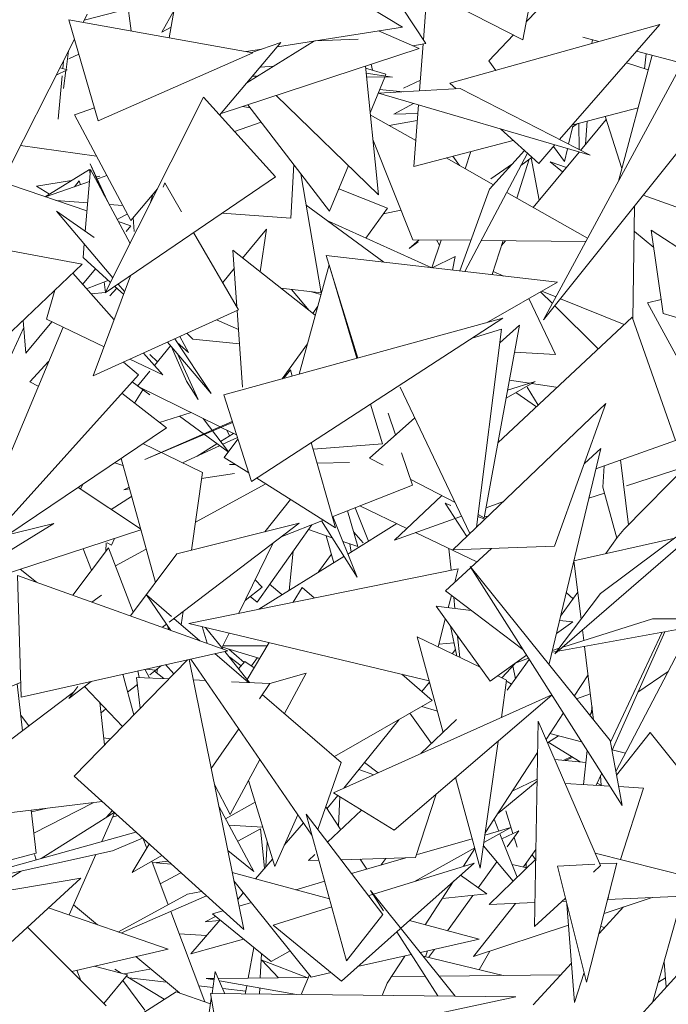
# Model space of a CAD drawing. Header units: metres. Extents: x -14.5 to 19.7, y -19.1 to 4.
# Tile 185 of 218: x 18.382 to 18.485, y 2.779 to 2.935. Entities that reach past the tile are written whole.
import ezdxf

# ---------------------------------------------------------------- set-up
doc = ezdxf.new("R2010")
doc.units = ezdxf.units.M
doc.layers.add('G-IMPT', color=7, linetype='Continuous', lineweight=5)
doc.layers.add('L-PLNT', color=7, linetype='Continuous', lineweight=5, true_color=0x005900)

# ---------------------------------------------------------------- blocks, each defined once
blk = doc.blocks.new('ÁRVORES ORNAMENTAIS - Pequeno e Médio Porte - Ipê-roxo-2976198-A')
at = {"layer": 'G-IMPT', "color": 253, "true_color": 0xaaaaaa}
for p, q in [((7.98716, 2.93152), (7.99291, 2.96186)), ((7.93495, 2.95364), (7.93107, 2.93183)), ((7.93495, 2.95364), (7.96806, 2.93354)), ((7.9877, 2.93437), (8.00236, 2.94956)), ((7.92375, 2.9425), (7.92502, 2.93291)), ((7.97189, 2.93808), (7.97138, 2.93149)), ((7.97326, 2.93863), (7.98716, 2.93152)), ((7.96805, 2.93654), (7.97176, 2.93093)), ((7.91808, 2.93559), (7.91741, 2.93428)), ((7.91759, 2.93462), (7.92455, 2.93644)), ((7.93184, 2.9362), (7.92989, 2.93272)), ((7.91515, 2.93468), (7.91982, 2.91868)), ((7.91515, 2.93468), (7.94433, 2.92945)), ((7.93137, 2.93354), (7.92989, 2.93272)), ((7.94822, 2.93042), (7.96806, 2.93354)), ((7.97558, 2.92462), (8.00887, 2.93395)), ((7.99296, 2.91569), (8.00887, 2.93395)), ((7.96428, 2.93294), (7.97071, 2.93011)), ((7.98175, 2.9282), (7.98568, 2.93228)), ((7.99923, 2.93125), (7.99665, 2.93192)), ((7.91605, 2.9316), (7.90374, 2.9074)), ((7.93907, 2.91957), (7.9488, 2.9311)), ((7.95414, 2.93135), (7.94337, 2.92467)), ((7.94418, 2.92948), (7.9488, 2.9311)), ((7.96104, 2.9316), (7.95423, 2.93136)), ((7.97176, 2.93093), (7.96972, 2.93055)), ((7.97133, 2.93085), (7.97077, 2.92342)), ((7.99808, 2.93093), (7.99822, 2.93151)), ((7.91471, 2.92679), (7.91512, 2.92977)), ((7.91514, 2.9285), (7.91673, 2.92924)), ((7.91982, 2.91868), (7.94433, 2.92945)), ((7.97071, 2.93011), (7.93929, 2.91983)), ((7.94327, 2.92964), (7.94575, 2.93003)), ((8.0133, 2.92943), (7.99045, 2.88712)), ((8.00765, 2.92906), (8.00233, 2.90912)), ((8.01243, 2.92782), (8.00517, 2.92971)), ((8.00673, 2.9293), (8.00646, 2.92691)), ((7.91429, 2.92815), (7.91418, 2.92695)), ((7.94766, 2.92733), (7.94549, 2.92718)), ((7.96218, 2.92732), (7.96425, 2.90691)), ((7.96329, 2.9267), (7.96312, 2.92763)), ((7.9829, 2.92667), (7.98175, 2.9282)), ((8.00359, 2.92786), (8.00703, 2.92673)), ((7.91314, 2.92588), (7.91488, 2.92674)), ((7.91408, 2.92581), (7.91344, 2.91892)), ((7.91375, 2.92708), (7.91488, 2.92674)), ((7.91431, 2.9238), (7.91469, 2.92665)), ((7.94491, 2.92575), (7.94428, 2.92575)), ((7.96544, 2.92606), (7.96221, 2.92702)), ((7.96651, 2.92559), (7.96229, 2.92624)), ((7.96651, 2.92559), (7.96235, 2.92562)), ((7.96293, 2.91995), (7.96525, 2.9256)), ((7.96533, 2.92581), (7.96544, 2.92606)), ((8.02152, 2.92599), (7.99045, 2.88712)), ((7.96824, 2.92384), (7.9709, 2.9251)), ((7.97656, 2.92373), (7.97558, 2.92462)), ((7.94804, 2.92269), (7.96425, 2.90691)), ((7.97722, 2.92377), (7.96424, 2.92307)), ((7.96424, 2.92307), (7.99782, 2.9132)), ((7.96817, 2.92328), (7.96444, 2.92364)), ((7.97722, 2.92377), (7.99782, 2.9132)), ((7.9365, 2.9224), (7.92093, 2.89138)), ((7.94791, 2.90981), (7.9365, 2.9224)), ((7.94394, 2.92071), (7.94269, 2.92094)), ((7.95651, 2.90434), (7.94355, 2.92122)), ((7.96982, 2.92143), (7.96672, 2.9197)), ((7.9706, 2.92121), (7.96985, 2.91143)), ((7.91605, 2.9196), (7.91923, 2.92071)), ((7.925, 2.90288), (7.91605, 2.9196)), ((7.96296, 2.91961), (7.97017, 2.91552)), ((7.97049, 2.91983), (7.96672, 2.9197)), ((7.99512, 2.91805), (8.00543, 2.92075)), ((8.00022, 2.91938), (8.00286, 2.91109)), ((7.94567, 2.91846), (7.94141, 2.91698)), ((7.96597, 2.9179), (7.97041, 2.9187)), ((7.99441, 2.91495), (7.99507, 2.91783)), ((7.99503, 2.91764), (7.99583, 2.91823)), ((7.99611, 2.91408), (7.99603, 2.91829)), ((7.99631, 2.91398), (8.00038, 2.91887)), ((7.99712, 2.91495), (7.99734, 2.91863)), ((7.98967, 2.91192), (7.98361, 2.91738)), ((7.91955, 2.91307), (7.90747, 2.91473)), ((7.96971, 2.8998), (7.96336, 2.91568)), ((7.96985, 2.91143), (7.98563, 2.91556)), ((7.98967, 2.91192), (7.99223, 2.91485)), ((7.97604, 2.91305), (7.97709, 2.91159)), ((7.97798, 2.89478), (7.98789, 2.91353)), ((7.97801, 2.91107), (7.97892, 2.91381)), ((7.98741, 2.91396), (7.98189, 2.90785)), ((7.9888, 2.90494), (7.99609, 2.91371)), ((7.99379, 2.91223), (7.99201, 2.91459)), ((7.99379, 2.91223), (7.99425, 2.91425)), ((7.92131, 2.90584), (7.91855, 2.91187)), ((7.92078, 2.90682), (7.91855, 2.91187)), ((7.95035, 2.90323), (7.95083, 2.91174)), ((7.95651, 2.90434), (7.95948, 2.91156)), ((7.975, 2.91278), (7.9825, 2.90852)), ((7.98209, 2.90948), (7.98552, 2.91187)), ((7.98621, 2.90642), (7.98818, 2.91256)), ((7.98686, 2.91158), (7.98861, 2.91288)), ((7.98974, 2.90607), (7.9885, 2.9128)), ((7.99406, 2.91127), (7.99151, 2.91218)), ((7.99347, 2.91056), (7.99151, 2.91218)), ((7.91842, 2.91094), (7.9114, 2.90663)), ((7.91776, 2.90112), (7.91858, 2.91093)), ((7.91842, 2.91094), (7.91852, 2.9102)), ((7.92486, 2.89921), (7.91858, 2.91093)), ((7.9212, 2.90998), (7.91942, 2.90937)), ((7.95518, 2.89138), (7.95197, 2.91025)), ((7.91803, 2.90438), (7.90604, 2.90844)), ((7.91003, 2.90832), (7.91555, 2.90918)), ((7.91842, 2.90902), (7.91145, 2.90661)), ((7.91678, 2.90914), (7.91605, 2.9082)), ((7.91678, 2.90914), (7.917, 2.90853)), ((7.91921, 2.90975), (7.92007, 2.90988)), ((7.94791, 2.90981), (7.92093, 2.89138)), ((7.93037, 2.90881), (7.93013, 2.90814)), ((7.93303, 2.90424), (7.93037, 2.90881)), ((7.91003, 2.90832), (7.91209, 2.90705)), ((7.925, 2.90288), (7.92922, 2.90789)), ((7.92845, 2.90697), (7.92812, 2.90569)), ((7.95796, 2.90787), (7.96567, 2.90484)), ((7.97714, 2.89487), (7.98189, 2.90785)), ((7.98461, 2.90732), (7.99743, 2.90005)), ((8.01364, 2.90425), (8.00625, 2.9069)), ((7.91814, 2.90567), (7.91309, 2.90605)), ((7.92373, 2.90524), (7.92154, 2.90541)), ((7.95281, 2.90531), (7.9651, 2.89626)), ((7.91916, 2.90017), (7.91317, 2.90436)), ((7.91317, 2.90436), (7.92213, 2.89377)), ((7.92445, 2.90391), (7.92281, 2.90303)), ((7.95035, 2.90323), (7.93948, 2.90405)), ((7.96228, 2.90006), (7.96567, 2.90484)), ((7.965, 2.9039), (7.96784, 2.90448)), ((8.00489, 2.90519), (8.00461, 2.88718)), ((7.91724, 2.89593), (7.88185, 2.90255)), ((7.925, 2.90201), (7.92299, 2.90269)), ((7.92537, 2.90332), (7.92552, 2.90112)), ((7.95632, 2.90273), (7.97273, 2.89538)), ((7.925, 2.90201), (7.92426, 2.90112)), ((7.94208, 2.8887), (7.93494, 2.90095)), ((7.94272, 2.8969), (7.94648, 2.90147)), ((7.9455, 2.89472), (7.94648, 2.90147)), ((8.00793, 2.89857), (8.00485, 2.90112)), ((8.00753, 2.90133), (8.0094, 2.88813)), ((8.00753, 2.90133), (8.01678, 2.89524)), ((7.91741, 2.89697), (7.91759, 2.89914)), ((7.96911, 2.89841), (7.97073, 2.89979)), ((7.96911, 2.89841), (7.97054, 2.89948)), ((7.96971, 2.8998), (7.97891, 2.89972)), ((7.97273, 2.89538), (7.97421, 2.89976)), ((7.97394, 2.89897), (7.97344, 2.89977)), ((7.98058, 2.8997), (7.99716, 2.89954)), ((7.9823, 2.89428), (7.98403, 2.89967)), ((7.98379, 2.8989), (7.98442, 2.89966)), ((7.95424, 2.88783), (7.94114, 2.89815)), ((7.94179, 2.88919), (7.94114, 2.89815)), ((7.90076, 2.88022), (7.91724, 2.89593)), ((7.92177, 2.89305), (7.91741, 2.89697)), ((7.96099, 2.88106), (7.95596, 2.89732)), ((7.95596, 2.89732), (7.99268, 2.89308)), ((7.97644, 2.89713), (7.97278, 2.89538)), ((7.97598, 2.89501), (7.97644, 2.89713)), ((7.92232, 2.88711), (7.91577, 2.89452)), ((7.91938, 2.8952), (7.91734, 2.89274)), ((7.93955, 2.89304), (7.94135, 2.89523)), ((7.95168, 2.8785), (7.95642, 2.89582)), ((7.96085, 2.88102), (7.95643, 2.89584)), ((7.98245, 2.89475), (7.98416, 2.89406)), ((7.92123, 2.89332), (7.91796, 2.89205)), ((7.92491, 2.8941), (7.91902, 2.87822)), ((7.92076, 2.89314), (7.92098, 2.89145)), ((7.92298, 2.89278), (7.92398, 2.89159)), ((7.98137, 2.88666), (7.99268, 2.89308)), ((7.9116, 2.88722), (7.91294, 2.89183)), ((7.92098, 2.89145), (7.91867, 2.89124)), ((7.92163, 2.89091), (7.92277, 2.89214)), ((7.92383, 2.89119), (7.92246, 2.89242)), ((7.95518, 2.89138), (7.94879, 2.89212)), ((7.95328, 2.88858), (7.95049, 2.89192)), ((7.95364, 2.89156), (7.95513, 2.89111)), ((7.98997, 2.89154), (7.99184, 2.88969)), ((7.99016, 2.89165), (7.99241, 2.89074)), ((7.99236, 2.88164), (7.98811, 2.89049)), ((7.99312, 2.89046), (8.00323, 2.88638)), ((8.00691, 2.88983), (8.00909, 2.89033)), ((8.00691, 2.88983), (8.01817, 2.86906)), ((7.94208, 2.8887), (7.91902, 2.87822)), ((7.94272, 2.87643), (7.94184, 2.88859)), ((7.95384, 2.88814), (7.95463, 2.88926)), ((7.99221, 2.88933), (7.99912, 2.88253)), ((8.0094, 2.88813), (8.02038, 2.8849)), ((7.90789, 2.88702), (7.90834, 2.88184)), ((7.91245, 2.88682), (7.90834, 2.88184)), ((7.9116, 2.88722), (7.92073, 2.88284)), ((7.94206, 2.88557), (7.93856, 2.8871)), ((7.93971, 2.87521), (7.98398, 2.88738)), ((7.94411, 2.86149), (7.98398, 2.88738)), ((8.00448, 2.88755), (7.98321, 2.8676)), ((8.01137, 2.86797), (8.00448, 2.88755)), ((7.89688, 2.86161), (7.90799, 2.8859)), ((7.91424, 2.88596), (7.90035, 2.85277)), ((7.93483, 2.88403), (7.93389, 2.88498)), ((7.97914, 2.88423), (7.98376, 2.88561)), ((7.98376, 2.88561), (7.97982, 2.85424)), ((7.98103, 2.85573), (7.98664, 2.88627)), ((7.9835, 2.88349), (7.98664, 2.88627)), ((7.93078, 2.88357), (7.9377, 2.87541)), ((7.93196, 2.8841), (7.9377, 2.87541)), ((7.93412, 2.88192), (7.93234, 2.88353)), ((7.93412, 2.88192), (7.93276, 2.88447)), ((7.94222, 2.88332), (7.93483, 2.88403)), ((7.93004, 2.87838), (7.92698, 2.88184)), ((7.92873, 2.87987), (7.93128, 2.88298)), ((7.93382, 2.87739), (7.93141, 2.88283)), ((7.953, 2.8833), (7.94898, 2.87776)), ((7.99236, 2.88164), (7.98586, 2.88201)), ((8.00319, 2.85387), (8.03063, 2.88189)), ((7.90897, 2.87728), (7.91195, 2.88049)), ((7.92618, 2.87841), (7.9238, 2.88039)), ((7.92485, 2.88087), (7.93004, 2.87838)), ((7.9292, 2.88044), (7.92801, 2.88159)), ((7.93567, 2.87447), (7.93236, 2.88171)), ((7.92606, 2.87662), (7.92801, 2.87899)), ((7.94925, 2.87784), (7.95029, 2.87921)), ((7.95029, 2.87921), (7.95058, 2.8782)), ((7.92618, 2.87841), (7.90278, 2.85237)), ((7.91031, 2.87657), (7.90897, 2.87728)), ((7.92517, 2.8773), (7.92801, 2.87523)), ((7.93567, 2.87447), (7.93382, 2.87739)), ((7.98451, 2.87467), (7.98909, 2.87735)), ((7.98474, 2.87595), (7.98909, 2.87735)), ((7.98819, 2.87706), (7.98503, 2.87754)), ((7.92689, 2.87604), (7.92557, 2.87391)), ((7.93914, 2.87015), (7.92606, 2.87662)), ((7.96772, 2.87643), (7.97875, 2.85321)), ((7.98607, 2.87559), (7.98933, 2.87334)), ((7.98959, 2.87358), (7.98783, 2.87643)), ((7.99245, 2.87643), (7.98851, 2.87701)), ((7.92355, 2.87549), (7.93062, 2.86998)), ((7.94411, 2.86149), (7.93971, 2.87521)), ((7.96488, 2.86746), (7.96301, 2.87376)), ((8.00033, 2.87386), (7.97605, 2.85062)), ((7.99219, 2.85123), (8.00033, 2.87386)), ((7.94107, 2.87098), (7.9272, 2.86498)), ((7.92955, 2.87082), (7.93454, 2.87242)), ((7.93268, 2.87182), (7.94044, 2.86616)), ((7.93643, 2.87149), (7.94047, 2.8662)), ((7.96282, 2.8652), (7.97002, 2.87157)), ((7.9658, 2.87229), (7.96696, 2.86887)), ((7.93062, 2.86998), (7.90549, 2.85303)), ((7.94112, 2.87082), (7.9272, 2.86498)), ((7.94175, 2.86886), (7.93931, 2.87006)), ((7.94019, 2.86963), (7.94064, 2.86871)), ((7.94126, 2.8691), (7.93923, 2.86783)), ((7.94188, 2.86845), (7.93957, 2.86739)), ((7.93978, 2.86529), (7.94197, 2.86818)), ((8.01137, 2.86797), (7.99873, 2.8635)), ((7.92691, 2.86748), (7.93633, 2.86291)), ((7.93907, 2.86716), (7.93316, 2.86445)), ((7.93865, 2.86747), (7.93549, 2.86551)), ((7.95359, 2.86764), (7.95744, 2.85415)), ((7.96488, 2.86746), (7.95389, 2.86661)), ((7.99134, 2.83259), (7.99951, 2.86673)), ((7.99691, 2.86435), (7.99951, 2.86673)), ((7.92343, 2.86513), (7.9289, 2.84547)), ((7.93978, 2.86529), (7.94368, 2.86284)), ((7.96282, 2.8652), (7.96499, 2.86407)), ((7.96792, 2.86604), (7.96968, 2.86088)), ((8.00392, 2.85463), (8.00267, 2.86489)), ((7.92374, 2.86401), (7.92243, 2.86446)), ((7.94157, 2.86416), (7.94064, 2.86415)), ((7.95969, 2.8645), (7.95452, 2.8644)), ((7.99223, 2.83413), (8.02744, 2.86463)), ((7.99949, 2.84374), (8.02744, 2.86463)), ((7.99987, 2.8606), (8.00003, 2.86396)), ((8.01292, 2.86381), (8.00359, 2.86077)), ((7.93633, 2.86291), (7.93463, 2.85059)), ((7.94145, 2.86273), (7.9362, 2.86197)), ((7.94495, 2.86203), (7.95744, 2.85415)), ((7.96937, 2.8618), (7.97641, 2.85814)), ((7.91661, 2.86053), (7.92654, 2.85397)), ((7.91738, 2.86105), (7.91701, 2.86026)), ((7.9247, 2.86056), (7.92389, 2.86018)), ((7.92477, 2.86031), (7.92389, 2.86018)), ((7.93524, 2.85503), (7.9464, 2.86111)), ((7.96968, 2.86088), (7.95694, 2.85589)), ((7.99987, 2.8606), (8.00205, 2.85247)), ((7.92511, 2.85909), (7.92185, 2.85706)), ((7.9503, 2.85865), (7.94622, 2.85351)), ((7.97429, 2.85924), (7.96678, 2.85219)), ((8.00013, 2.85964), (7.99762, 2.85883)), ((7.96268, 2.85201), (7.96054, 2.8573)), ((7.96133, 2.85761), (7.96876, 2.85404)), ((7.97827, 2.85275), (7.97484, 2.85803)), ((7.97574, 2.85767), (7.97484, 2.85803)), ((7.98408, 2.85831), (7.98132, 2.85733)), ((7.95555, 2.85534), (7.94883, 2.85271)), ((7.95702, 2.85592), (7.96088, 2.8463)), ((7.96099, 2.85115), (7.95936, 2.85684)), ((7.97642, 2.8556), (7.96678, 2.85219)), ((7.97744, 2.85596), (7.97656, 2.85565)), ((7.98114, 2.8555), (7.98004, 2.85594)), ((7.98007, 2.85623), (7.98103, 2.85573)), ((7.98165, 2.85599), (7.98106, 2.85593)), ((7.86586, 2.84341), (7.91275, 2.8548)), ((7.87391, 2.831), (7.91275, 2.8548)), ((7.92657, 2.85384), (7.90169, 2.84567)), ((7.95168, 2.85488), (7.93104, 2.83917)), ((7.93229, 2.85), (7.95168, 2.85488)), ((7.945, 2.84237), (7.95369, 2.85462)), ((7.95692, 2.85255), (7.95315, 2.85385)), ((7.95523, 2.85522), (7.96088, 2.8463)), ((7.96718, 2.8548), (7.9594, 2.84998)), ((8.00319, 2.85387), (8.00214, 2.85259)), ((7.92237, 2.85246), (7.9219, 2.85137)), ((7.95594, 2.85289), (7.95718, 2.84861)), ((7.96182, 2.85173), (7.96033, 2.85346)), ((7.97014, 2.85338), (7.97985, 2.84872)), ((7.99526, 2.84892), (8.01124, 2.85252)), ((8.00032, 2.85006), (8.00214, 2.85259)), ((7.92142, 2.85097), (7.91576, 2.84345)), ((7.9174, 2.85083), (7.91874, 2.84741)), ((7.92102, 2.85044), (7.92105, 2.85173)), ((7.92124, 2.85173), (7.9219, 2.85137)), ((7.92142, 2.85097), (7.92537, 2.84074)), ((7.92253, 2.8481), (7.92743, 2.85077)), ((7.94212, 2.84059), (7.94756, 2.85173)), ((7.96099, 2.85115), (7.95861, 2.85197)), ((7.95991, 2.85029), (7.9597, 2.85159)), ((7.97487, 2.84416), (7.98218, 2.85086)), ((7.97544, 2.85083), (7.97578, 2.8474)), ((7.99219, 2.85123), (7.97605, 2.85062)), ((7.93229, 2.85), (7.92494, 2.84017)), ((7.95879, 2.8496), (7.94528, 2.84123)), ((7.9501, 2.84422), (7.95073, 2.85044)), ((7.95477, 2.84715), (7.95679, 2.84997)), ((7.90745, 2.84756), (7.91002, 2.84551)), ((7.97692, 2.84764), (7.93417, 2.83898)), ((7.97638, 2.84554), (7.97692, 2.84764)), ((8.00102, 2.82039), (7.97878, 2.848)), ((8.00292, 2.81012), (7.97878, 2.848)), ((7.99526, 2.84892), (7.99641, 2.83966)), ((7.90758, 2.82729), (7.90702, 2.84658)), ((7.90702, 2.84658), (7.94036, 2.83465)), ((7.94582, 2.84472), (7.94311, 2.84261)), ((7.94472, 2.8459), (7.94582, 2.84472)), ((7.94895, 2.84358), (7.947, 2.84518)), ((7.95215, 2.84468), (7.95075, 2.84234)), ((7.95407, 2.84301), (7.95215, 2.84468)), ((7.92031, 2.84345), (7.91881, 2.84236)), ((7.93143, 2.8401), (7.92748, 2.8435)), ((7.93135, 2.83788), (7.92748, 2.8435)), ((7.945, 2.84237), (7.94393, 2.84325)), ((7.97487, 2.84416), (7.98716, 2.83485)), ((7.97532, 2.84147), (7.97583, 2.84343)), ((7.9762, 2.84315), (7.97638, 2.84135)), ((7.99223, 2.83413), (7.99949, 2.84374)), ((7.99314, 2.84012), (7.99588, 2.84392)), ((7.99515, 2.8429), (7.99404, 2.84388)), ((7.9734, 2.84169), (7.97897, 2.84105)), ((7.9734, 2.84169), (7.98198, 2.82982)), ((7.93592, 2.83624), (7.93182, 2.83977)), ((7.93328, 2.84088), (7.93299, 2.83876)), ((7.97371, 2.83525), (7.97486, 2.83967)), ((7.99275, 2.83458), (8.02123, 2.83976)), ((8.0077, 2.83969), (7.9935, 2.83523)), ((8.0077, 2.83969), (8.02123, 2.83976)), ((7.93066, 2.83888), (7.92998, 2.83837)), ((7.93079, 2.83869), (7.93098, 2.83801)), ((7.97228, 2.82988), (7.93417, 2.83898)), ((7.93708, 2.83583), (7.93628, 2.83848)), ((7.93956, 2.83494), (7.93685, 2.83834)), ((7.97569, 2.83852), (7.97671, 2.8338)), ((7.99506, 2.83921), (7.99248, 2.83736)), ((7.99298, 2.83945), (7.99506, 2.83921)), ((7.93944, 2.83509), (7.94059, 2.83745)), ((7.97038, 2.83686), (7.9804, 2.83202)), ((7.97038, 2.83686), (7.97452, 2.82171)), ((7.97681, 2.83698), (7.97714, 2.83359)), ((7.99662, 2.83794), (7.99683, 2.83628)), ((8.00924, 2.83758), (8.00106, 2.82016)), ((8.00966, 2.83766), (8.0013, 2.8189)), ((8.01308, 2.83681), (8.00192, 2.81551)), ((7.94545, 2.83344), (7.9395, 2.83521)), ((7.9396, 2.83542), (7.94662, 2.8354)), ((7.94693, 2.83593), (7.94344, 2.83007)), ((7.97626, 2.8359), (7.97382, 2.83568)), ((7.99292, 2.83505), (7.99185, 2.83471)), ((7.99695, 2.83534), (7.99839, 2.82365)), ((7.90758, 2.82729), (7.94036, 2.83465)), ((7.94364, 2.8296), (7.9383, 2.83419)), ((7.94382, 2.82959), (7.93988, 2.83455)), ((7.94296, 2.83278), (7.94055, 2.83489)), ((7.94248, 2.83224), (7.94068, 2.83365)), ((7.9441, 2.83223), (7.94505, 2.83356)), ((7.97649, 2.83483), (7.97595, 2.83417)), ((7.98773, 2.83395), (7.98198, 2.82982)), ((7.98805, 2.83346), (7.98596, 2.83267)), ((7.99177, 2.8344), (7.99254, 2.83454)), ((7.91597, 2.81476), (7.93398, 2.83322)), ((7.92986, 2.83229), (7.92801, 2.83085)), ((7.9305, 2.83244), (7.93182, 2.83101)), ((7.93426, 2.83328), (7.94289, 2.79046)), ((7.95371, 2.80539), (7.93448, 2.83333)), ((7.94308, 2.83292), (7.94207, 2.83179)), ((7.94308, 2.83292), (7.94455, 2.83193)), ((7.98381, 2.83037), (7.98592, 2.83265)), ((7.98469, 2.82842), (7.98818, 2.83325)), ((7.98597, 2.83018), (7.98557, 2.83227)), ((7.92544, 2.82446), (7.9237, 2.83091)), ((7.92588, 2.83043), (7.93102, 2.83019)), ((7.92588, 2.83043), (7.92647, 2.82553)), ((7.92632, 2.83041), (7.92609, 2.83145)), ((7.92795, 2.83033), (7.92721, 2.8317)), ((7.9289, 2.83158), (7.9274, 2.83174)), ((7.92874, 2.83142), (7.93021, 2.83023)), ((7.92909, 2.83114), (7.92922, 2.83179)), ((7.95278, 2.83109), (7.94703, 2.82945)), ((7.94935, 2.82469), (7.95278, 2.83109)), ((7.97276, 2.82675), (7.96797, 2.83091)), ((7.98317, 2.83068), (7.98458, 2.83)), ((7.99532, 2.82746), (7.99751, 2.83081)), ((8.01022, 2.83135), (8.00538, 2.82807)), ((7.90751, 2.82963), (7.8904, 2.82252)), ((7.90778, 2.82196), (7.90693, 2.82939)), ((7.91871, 2.82979), (7.91515, 2.82708)), ((7.91656, 2.82896), (7.91515, 2.82708)), ((7.92366, 2.82264), (7.91766, 2.82899)), ((7.92602, 2.82931), (7.92446, 2.82809)), ((7.93492, 2.83001), (7.93683, 2.82992)), ((7.94097, 2.82972), (7.94703, 2.82944)), ((7.94703, 2.82944), (7.94537, 2.82704)), ((7.97234, 2.82969), (7.97112, 2.82818)), ((7.98458, 2.83), (7.98375, 2.82408)), ((7.98537, 2.82936), (7.98469, 2.82978)), ((7.91589, 2.82806), (7.90069, 2.81663)), ((7.95835, 2.81695), (7.94584, 2.82771)), ((7.95712, 2.81211), (7.99174, 2.82767)), ((7.96675, 2.80622), (7.99178, 2.8276)), ((7.99787, 2.82784), (7.99569, 2.82704)), ((7.92082, 2.81973), (7.92008, 2.82643)), ((7.97276, 2.82675), (7.95728, 2.81787)), ((7.9736, 2.82506), (7.97112, 2.8258)), ((7.99802, 2.82477), (7.99813, 2.82576)), ((7.9088, 2.82273), (7.90749, 2.82451)), ((7.92103, 2.82542), (7.92026, 2.82482)), ((7.97266, 2.81994), (7.96926, 2.82474)), ((7.99084, 2.82059), (7.99358, 2.82478)), ((7.99777, 2.82442), (7.99822, 2.82504)), ((7.96755, 2.82376), (7.95874, 2.81284)), ((7.97663, 2.82372), (7.97097, 2.81834)), ((7.989, 2.79091), (7.98959, 2.82348)), ((7.9995, 2.80059), (7.98959, 2.82348)), ((7.94209, 2.82228), (7.93775, 2.81598)), ((7.99107, 2.82007), (7.99281, 2.82118)), ((7.99146, 2.82154), (7.99648, 2.82022)), ((8.00734, 2.82166), (8.00203, 2.81492)), ((8.00734, 2.82166), (8.02397, 2.80092)), ((7.92173, 2.82067), (7.9207, 2.82086)), ((7.98322, 2.82028), (7.98041, 2.80019)), ((7.99624, 2.81703), (7.99117, 2.82013)), ((8.00102, 2.82039), (8.00292, 2.81012)), ((7.98119, 2.80579), (7.9895, 2.81853)), ((7.99357, 2.81727), (7.99485, 2.81788)), ((7.99677, 2.81345), (7.99736, 2.81884)), ((8.00132, 2.81896), (8.00344, 2.8184)), ((7.94074, 2.80866), (7.94544, 2.81741)), ((7.95835, 2.81695), (7.95463, 2.80629)), ((7.96419, 2.81529), (7.96206, 2.81695)), ((7.99715, 2.81695), (7.99223, 2.81739)), ((7.99394, 2.81724), (7.99506, 2.81775)), ((7.99395, 2.81724), (7.99506, 2.81775)), ((7.91597, 2.81476), (7.94289, 2.79046)), ((7.96115, 2.81584), (7.9635, 2.81498)), ((7.99966, 2.81523), (7.99881, 2.81332)), ((7.99948, 2.81484), (7.99958, 2.81327)), ((7.94074, 2.80866), (7.93826, 2.81342)), ((7.9478, 2.80042), (7.94366, 2.81409)), ((7.97648, 2.81453), (7.98041, 2.80019)), ((7.9831, 2.80871), (7.98942, 2.81397)), ((7.98549, 2.81239), (7.98943, 2.81431)), ((8.00097, 2.81319), (7.99386, 2.81362)), ((7.99896, 2.81367), (7.99957, 2.81334)), ((7.95781, 2.81169), (7.95609, 2.80957)), ((7.96675, 2.80622), (7.95712, 2.81211)), ((7.97013, 2.80184), (7.97341, 2.81191)), ((8.0063, 2.81286), (8.00237, 2.8131)), ((8.0063, 2.81286), (8.00266, 2.80153)), ((7.92044, 2.81072), (7.90384, 2.80874)), ((7.919, 2.81055), (7.90962, 2.80571)), ((7.9447, 2.81066), (7.94002, 2.80797)), ((7.95792, 2.80681), (7.95811, 2.81151)), ((7.90998, 2.80254), (7.9092, 2.80938)), ((7.90924, 2.80908), (7.91148, 2.80965)), ((7.91076, 2.80171), (7.92233, 2.80902)), ((7.92036, 2.80439), (7.92239, 2.80896)), ((7.92204, 2.80927), (7.92115, 2.80827)), ((7.9229, 2.8085), (7.92207, 2.80824)), ((7.9445, 2.79967), (7.93897, 2.80991)), ((7.9478, 2.80042), (7.95148, 2.80862)), ((7.95279, 2.80871), (7.96494, 2.79281)), ((7.95279, 2.80871), (7.95921, 2.78549)), ((7.95828, 2.80627), (7.95589, 2.80988)), ((7.96157, 2.80939), (7.95618, 2.80427)), ((7.98444, 2.80929), (7.98558, 2.80566)), ((7.9459, 2.8067), (7.94054, 2.80701)), ((7.94931, 2.8038), (7.95236, 2.80734)), ((7.98334, 2.80606), (7.98259, 2.80793)), ((7.92578, 2.8059), (7.8989, 2.79841)), ((7.94193, 2.80444), (7.94554, 2.80643)), ((7.94619, 2.80017), (7.94554, 2.80643)), ((7.98097, 2.80422), (7.98524, 2.80661)), ((7.98114, 2.80542), (7.98524, 2.80661)), ((7.98627, 2.79875), (7.98351, 2.80564)), ((7.98652, 2.8061), (7.98383, 2.80483)), ((7.98469, 2.80354), (7.98652, 2.8061)), ((7.92207, 2.8029), (7.92685, 2.80493)), ((7.9279, 2.80399), (7.92521, 2.79948)), ((7.92696, 2.80484), (7.92752, 2.80335)), ((7.94642, 2.80043), (7.94662, 2.8043)), ((7.97047, 2.80234), (7.97913, 2.80484)), ((7.98577, 2.80506), (7.98626, 2.80349)), ((7.90998, 2.80254), (7.88589, 2.79628)), ((7.92207, 2.8029), (7.89996, 2.79804)), ((7.90968, 2.80234), (7.90999, 2.8015)), ((7.9152, 2.79277), (7.91944, 2.80233)), ((7.94037, 2.80297), (7.9445, 2.79967)), ((7.95416, 2.80234), (7.95314, 2.80137)), ((7.97, 2.79808), (7.97953, 2.80341)), ((7.97772, 2.80047), (7.97956, 2.80329)), ((7.98563, 2.79813), (7.9809, 2.80371)), ((7.98922, 2.80311), (7.98724, 2.80037)), ((7.98864, 2.8023), (7.98914, 2.80154)), ((7.99865, 2.80255), (8.02355, 2.79621)), ((7.92991, 2.80218), (7.92521, 2.79948)), ((7.92831, 2.80126), (7.93091, 2.79436)), ((7.92839, 2.80105), (7.93143, 2.8008)), ((7.92857, 2.80104), (7.93089, 2.80129)), ((7.94475, 2.79848), (7.94744, 2.80161)), ((7.9548, 2.80142), (7.95314, 2.80137)), ((7.97013, 2.80184), (7.95828, 2.80152)), ((7.95997, 2.79931), (7.96859, 2.8018)), ((7.96242, 2.80002), (7.96137, 2.8016)), ((7.96281, 2.79586), (7.97943, 2.80099)), ((7.96466, 2.80067), (7.96542, 2.80171)), ((7.96781, 2.79066), (7.97943, 2.80099)), ((7.98008, 2.79707), (7.98302, 2.8012)), ((7.9892, 2.8016), (7.98181, 2.79441)), ((7.98546, 2.80077), (7.9878, 2.80024)), ((7.98771, 2.80102), (7.98769, 2.80027)), ((7.99856, 2.80079), (7.99263, 2.80049)), ((7.99727, 2.78209), (8.00207, 2.80098)), ((8.00207, 2.80098), (7.99939, 2.80084)), ((8.00185, 2.77249), (8.02872, 2.80205)), ((7.90318, 2.79693), (7.9076, 2.79972)), ((7.92966, 2.79767), (7.93291, 2.79946)), ((7.94107, 2.79948), (7.95649, 2.79531)), ((7.99727, 2.78209), (7.99263, 2.80049)), ((7.9995, 2.80059), (7.99834, 2.79952)), ((7.88503, 2.79315), (7.91707, 2.79859)), ((7.88912, 2.773), (7.91707, 2.79859)), ((7.95358, 2.7829), (7.94133, 2.79819)), ((7.95113, 2.79676), (7.95573, 2.79809)), ((7.97168, 2.79121), (7.97617, 2.7981)), ((7.97727, 2.79907), (7.98147, 2.79608)), ((7.92305, 2.79006), (7.93398, 2.79604)), ((7.93398, 2.79604), (7.9362, 2.7965)), ((7.94193, 2.79521), (7.94286, 2.79629)), ((7.97645, 2.77989), (7.963, 2.79665)), ((7.96508, 2.7934), (7.963, 2.79665)), ((7.9744, 2.79538), (7.98147, 2.79608)), ((8.00062, 2.79522), (8.02355, 2.79621)), ((7.92352, 2.7899), (7.937, 2.79578)), ((7.94214, 2.79417), (7.9441, 2.79473)), ((7.97522, 2.79025), (7.97921, 2.79585)), ((7.986, 2.79459), (7.97935, 2.78615)), ((7.98181, 2.79441), (7.98907, 2.79472)), ((7.9939, 2.79543), (7.989, 2.79091)), ((7.99333, 2.79491), (7.99403, 2.79494)), ((7.99415, 2.79444), (7.99535, 2.77885)), ((8.00767, 2.79553), (8.00004, 2.793)), ((8.00073, 2.79556), (8.00054, 2.79497)), ((8.01249, 2.79573), (8.0078, 2.77903)), ((7.91194, 2.7939), (7.93088, 2.78735)), ((7.91971, 2.79121), (7.91591, 2.79437)), ((7.93132, 2.7933), (7.93673, 2.77897)), ((7.93791, 2.79295), (7.9396, 2.79343)), ((7.93791, 2.79295), (7.94726, 2.78537)), ((7.94757, 2.79116), (7.95685, 2.79402)), ((7.99924, 2.78982), (8.00311, 2.79402)), ((7.93451, 2.78659), (7.93913, 2.79196)), ((7.93843, 2.79252), (7.93675, 2.79166)), ((7.93675, 2.79166), (7.93907, 2.79189)), ((7.96494, 2.79281), (7.95921, 2.78549)), ((7.96919, 2.79188), (7.98024, 2.7889)), ((7.90857, 2.79081), (7.92107, 2.77835)), ((7.937, 2.78948), (7.93265, 2.78976)), ((7.94757, 2.79116), (7.95839, 2.78228)), ((7.95839, 2.78228), (7.96769, 2.79055)), ((7.97368, 2.77992), (7.96718, 2.7901)), ((7.99441, 2.79114), (7.97935, 2.78615)), ((7.99951, 2.79091), (8.00013, 2.79078)), ((7.94286, 2.78893), (7.93451, 2.78659)), ((7.97091, 2.7868), (7.98024, 2.7889)), ((7.91561, 2.78379), (7.93088, 2.78735)), ((7.94449, 2.78761), (7.94359, 2.78274)), ((7.9455, 2.78276), (7.9457, 2.78663)), ((7.94726, 2.78537), (7.95026, 2.78705)), ((7.97172, 2.78614), (7.97205, 2.78706)), ((7.97221, 2.78602), (7.97312, 2.7873)), ((7.98023, 2.78408), (7.9819, 2.78699)), ((7.93271, 2.7804), (7.92578, 2.78616)), ((7.94839, 2.78279), (7.94575, 2.78558)), ((7.95292, 2.78284), (7.94575, 2.78558)), ((7.96096, 2.78456), (7.96946, 2.78647)), ((7.96563, 2.78193), (7.96844, 2.78624)), ((7.98406, 2.78316), (7.97137, 2.78622)), ((7.9888, 2.77852), (7.99487, 2.78509)), ((8.00955, 2.78529), (8.00991, 2.78137)), ((7.91644, 2.78399), (7.91704, 2.78236)), ((7.92446, 2.78327), (7.91915, 2.78462)), ((7.92243, 2.78414), (7.92343, 2.78353)), ((7.92393, 2.7834), (7.92801, 2.78415)), ((7.93838, 2.78381), (7.93786, 2.78028)), ((7.93838, 2.78381), (7.93991, 2.78025)), ((7.95358, 2.7829), (7.95676, 2.78362)), ((7.99689, 2.78362), (7.99535, 2.77885)), ((7.92446, 2.78327), (7.92071, 2.77871)), ((7.92718, 2.77765), (7.92372, 2.78237)), ((7.92426, 2.78303), (7.93027, 2.77938)), ((7.93066, 2.7821), (7.92465, 2.78279)), ((7.93822, 2.78269), (7.93693, 2.78268)), ((7.93693, 2.78268), (7.93818, 2.78245)), ((7.95313, 2.78284), (7.93886, 2.7827)), ((7.93903, 2.78231), (7.95128, 2.78014)), ((7.95201, 2.78013), (7.9533, 2.78325)), ((7.96485, 2.78), (7.96563, 2.78193)), ((7.97169, 2.78303), (7.96631, 2.78298)), ((7.99317, 2.78325), (7.97391, 2.78305)), ((8.00978, 2.7828), (8.00866, 2.78212)), ((7.91792, 2.7715), (7.93217, 2.78059)), ((7.93763, 2.77865), (7.93217, 2.78059)), ((7.93801, 2.78127), (7.93576, 2.78152)), ((7.94321, 2.78068), (7.93955, 2.78109)), ((7.94337, 2.78154), (7.94312, 2.78022)), ((7.94537, 2.7802), (7.94542, 2.78118)), ((7.93775, 2.77952), (7.93693, 2.77387)), ((7.93946, 2.76985), (7.93762, 2.78028)), ((7.93762, 2.78028), (7.98605, 2.77979)), ((7.93946, 2.76985), (7.98605, 2.77979))]:
    blk.add_line(p, q, dxfattribs=at)

msp = doc.modelspace()

# ---------------------------------------------------------------- block references
at = {"layer": 'L-PLNT', "color": 253, "true_color": 0xaaaaaa}
msp.add_blockref('ÁRVORES ORNAMENTAIS - Pequeno e Médio Porte - Ipê-roxo-2976198-A', (10.47483, 0), dxfattribs=at)

doc.saveas('drawing.dxf')
